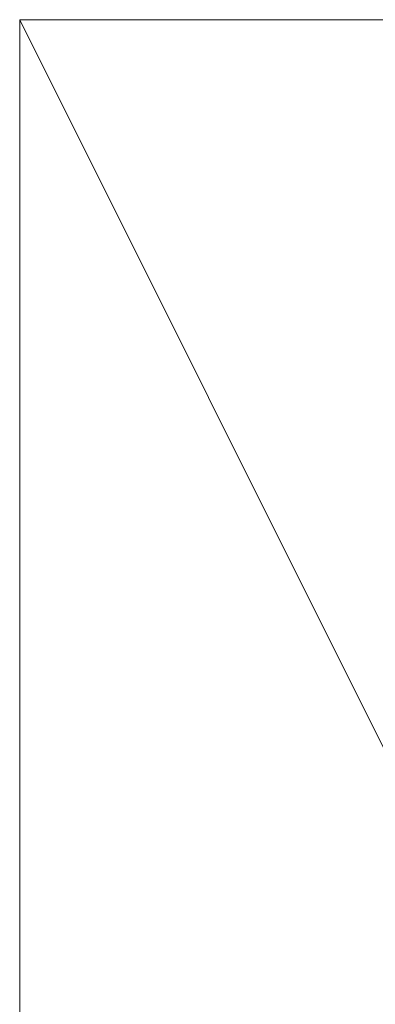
# Model space of a CAD drawing. Header units: millimetres. Extents: x -750 to 72845, y -24282 to 18874.
# Tile 131 of 154: x 70176 to 70394, y 14677 to 15278. Entities that reach past the tile are written whole.
import ezdxf

# ---------------------------------------------------------------- set-up
doc = ezdxf.new("R2010")
doc.units = ezdxf.units.MM
doc.header["$MEASUREMENT"] = 0
doc.layers.add('IRISH HOUSE_HYD AIRPORT_DRAINAGE LAYOUT 1$0$GREY SCALE', color=8, linetype='Continuous')
doc.layers.add('IRISH HOUSE_HYD AIRPORT_DRAINAGE LAYOUT 1$0$GREYSCALE', color=8, linetype='Continuous', lineweight=0)
doc.layers.add('M-MEP-ELPR-EQUIP', color=6, linetype='Continuous', lineweight=20)

# ---------------------------------------------------------------- blocks, each defined once
blk = doc.blocks.new('IRISH HOUSE_HYD AIRPORT_DRAINAGE LAYOUT 1$0$FLOOR PLAN')
at = {"layer": 'IRISH HOUSE_HYD AIRPORT_DRAINAGE LAYOUT 1$0$GREYSCALE', "color": 8, "lineweight": 0, "ltscale": 125}
for p, q in [((20176.39, 15278.36), (20176.39, 13284.48)), ((21172.83, 15278.36), (20176.39, 15278.36)), ((20176.39, 15278.36), (21172.83, 13284.48))]:
    blk.add_line(p, q, dxfattribs=at)
blk = doc.blocks.new('IRISH HOUSE_HYD AIRPORT_DRAINAGE LAYOUT 1')
at = {"layer": 'IRISH HOUSE_HYD AIRPORT_DRAINAGE LAYOUT 1$0$GREY SCALE'}
blk.add_blockref('IRISH HOUSE_HYD AIRPORT_DRAINAGE LAYOUT 1$0$FLOOR PLAN', (0, 0), dxfattribs=at)

msp = doc.modelspace()

# ---------------------------------------------------------------- block references
at = {"layer": 'M-MEP-ELPR-EQUIP'}
msp.add_blockref('IRISH HOUSE_HYD AIRPORT_DRAINAGE LAYOUT 1', (50000, 0), dxfattribs=at)

doc.saveas('drawing.dxf')
